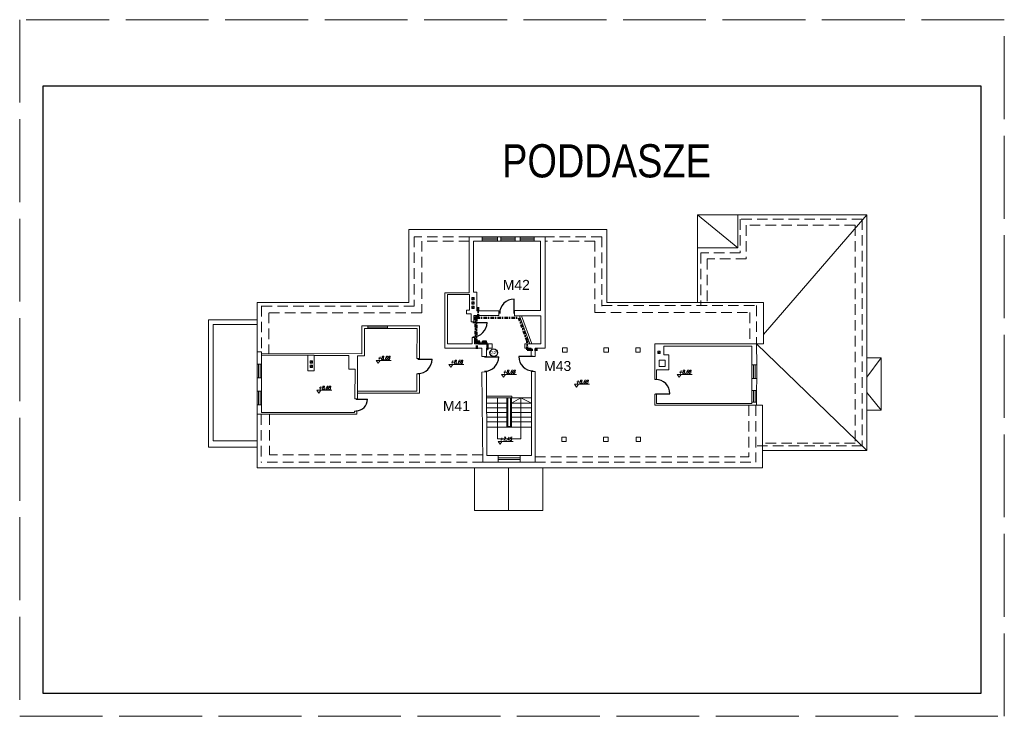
# Model space of a CAD drawing. Extents: x 34439 to 126910, y -74890 to 17912.
# Tile 1 of 144: x 43581 to 49521, y -41971 to -37771. Entities that reach past the tile are written whole.
import ezdxf
from ezdxf.enums import TextEntityAlignment as Align

# ---------------------------------------------------------------- set-up
doc = ezdxf.new("R2010")
doc.units = 0
doc.header["$MEASUREMENT"] = 0
for name, pattern in [('DASHDOT', [8.5, 4, -2, 0.5, -2]), ('DASHED', [19.05, 12.7, -6.35]), ('Przekrojowa', [600, 500, -100])]:
    doc.linetypes.add(name, pattern=pattern)
for name, color, linetype, lineweight in [('_konstrukcja', 96, 'Continuous', 20), ('_stolarka', 82, 'Continuous', 30), ('A-ARM', 1, 'Continuous', 15), ('gaz', 1, 'Continuous', 30), ('inst-gaz-rury', 50, 'Continuous', 50), ('inst. - C.O. - opis', 2, 'Continuous', 9), ('WYMIARKI', 10, 'Continuous', 13)]:
    doc.layers.add(name, color=color, linetype=linetype, lineweight=lineweight)
doc.layers.add('urządzenia', color=140, linetype='Continuous')
doc.styles.add('Arial narrow', font='ARIALN.TTF')
doc.styles.add('GENERATED_STYLE_1', font='ARIAL.TTF')
doc.styles.add('ROMANS', font='SIMPLEX.SHX', dxfattribs={"width": 0.85, "oblique": 15, "height": 16})

msp = doc.modelspace()

# ---------------------------------------------------------------- hatches: boundary and pattern name
at = {"layer": 'inst-gaz-rury', "linetype": 'Continuous'}
h = msp.add_hatch(color=256, dxfattribs=at)
h.paths.add_polyline_path([(46338.3, -39718.5, 0.420252), (46336.8, -39720), (46338.3, -39720)])
h.paths.add_polyline_path([(46338.3, -39721.5, 0.408201), (46339.8, -39720), (46338.3, -39720)])
h.paths.add_polyline_path([(46338.3, -39720), (46339.8, -39720, 0.417728), (46338.3, -39718.5)])
for points in [[(46338.3, -39720), (46336.8, -39720, 0.409454), (46338.3, -39721.5, 0.001073), (46338.3, -39721.5)], [(46351, -39722.5), (46349.5, -39722.5, 0.409454), (46351, -39724, 0.001073), (46351, -39724)], [(46378.3, -39720), (46376.8, -39720, 0.409454), (46378.3, -39721.5, 0.001073), (46378.3, -39721.5)], [(46391, -39722.5), (46389.5, -39722.5, 0.409454), (46391, -39724, 0.001073), (46391, -39724)], [(46402.9, -39755.4), (46402.9, -39757.7, 0.409454), (46405.1, -39755.4, 0.001073), (46405.1, -39755.4)]]:
    msp.add_hatch(color=256, dxfattribs=at).paths.add_polyline_path(points)
h = msp.add_hatch(color=256, dxfattribs=at)
h.paths.add_polyline_path([(46351, -39721, 0.420252), (46349.5, -39722.5), (46351, -39722.5)])
h.paths.add_polyline_path([(46351, -39724, 0.408201), (46352.5, -39722.5), (46351, -39722.5)])
h.paths.add_polyline_path([(46351, -39722.5), (46352.5, -39722.5, 0.417728), (46351, -39721)])
h = msp.add_hatch(color=256, dxfattribs=at)
h.paths.add_polyline_path([(46378.3, -39718.5, 0.420252), (46376.8, -39720), (46378.3, -39720)])
h.paths.add_polyline_path([(46378.3, -39721.5, 0.408201), (46379.8, -39720), (46378.3, -39720)])
h.paths.add_polyline_path([(46378.3, -39720), (46379.8, -39720, 0.417728), (46378.3, -39718.5)])
h = msp.add_hatch(color=256, dxfattribs=at)
h.paths.add_polyline_path([(46391, -39721, 0.420252), (46389.5, -39722.5), (46391, -39722.5)])
h.paths.add_polyline_path([(46391, -39724, 0.408201), (46392.5, -39722.5), (46391, -39722.5)])
h.paths.add_polyline_path([(46391, -39722.5), (46392.5, -39722.5, 0.417728), (46391, -39721)])
h = msp.add_hatch(color=256, dxfattribs=at)
h.paths.add_polyline_path([(46400.6, -39755.4, 0.420252), (46402.9, -39757.7), (46402.9, -39755.4)])
h.paths.add_polyline_path([(46405.1, -39755.4, 0.408201), (46402.9, -39753.2), (46402.9, -39755.4)])
h.paths.add_polyline_path([(46402.9, -39755.4), (46402.9, -39753.2, 0.417728), (46400.6, -39755.4)])

# ---------------------------------------------------------------- linework, layer by layer
at = {"color": 62, "linetype": 'Przekrojowa', "lineweight": 18}
for p, q in [((49521.4, -37771), (43581.4, -37771)), ((43581.4, -37771), (43581.4, -41971)), ((49521.4, -41971), (49521.4, -37771)), ((43581.4, -41971), (49521.4, -41971)), ((43581.4, -41971), (49521.4, -41971))]:
    msp.add_line(p, q, dxfattribs=at)
at = {"linetype": 'Continuous'}
for p, q in [((49381.4, -38171), (43721.4, -38171)), ((43721.4, -38171), (43721.4, -41831)), ((49381.4, -41831), (49381.4, -38171)), ((43721.4, -41831), (49381.4, -41831)), ((43721.4, -41831), (49381.4, -41831))]:
    msp.add_line(p, q, dxfattribs=at)
at = {"layer": '_konstrukcja', "ltscale": 50}
for p, q in [((47669.8, -39475.5), (47669.8, -38946.6)), ((47669.8, -38946.6), (48691.6, -38946.6)), ((47669.8, -38946.6), (47913.1, -39147)), ((47913.1, -39147), (47913.1, -38946.6)), ((48068, -39669.3), (48691.6, -38946.6)), ((48691.6, -38946.6), (48691.6, -40369)), ((45928.2, -39475.9), (45928.2, -39036.7)), ((45928.2, -39036.7), (47123.3, -39036.7)), ((46293.3, -39416.8), (46293.3, -39079.9)), ((46293.3, -39079.9), (46371.2, -39079.9)), ((46371.2, -39079.9), (46371.2, -39105.4)), ((46371.2, -39079.9), (46463.6, -39079.9)), ((46463.6, -39079.9), (46463.6, -39105.4)), ((46463.6, -39079.9), (46484.8, -39079.9)), ((46484.8, -39079.9), (46484.8, -39105.4)), ((46484.8, -39079.9), (46571.1, -39079.9)), ((46571.1, -39079.9), (46571.1, -39105.4)), ((46571.1, -39079.9), (46600.3, -39079.9)), ((46600.3, -39079.9), (46600.3, -39105.4)), ((46600.3, -39079.9), (46685.7, -39079.9)), ((46751.2, -39079.9), (46685.7, -39079.9)), ((46685.7, -39079.9), (46685.7, -39105.4)), ((46751.2, -39752.2), (46751.2, -39079.9)), ((47123.3, -39036.7), (47123.3, -39475.5)), ((46371.2, -39105.4), (46319.5, -39105.4)), ((46319.5, -39105.4), (46319.5, -39414.5)), ((46371.2, -39087.7), (46463.6, -39087.7)), ((46371.2, -39097.7), (46463.6, -39097.7)), ((46371.2, -39105.4), (46463.6, -39105.4)), ((46463.6, -39105.4), (46484.8, -39105.4)), ((46484.8, -39087.7), (46571.1, -39087.7)), ((46484.8, -39097.7), (46571.1, -39097.7)), ((46484.8, -39105.4), (46571.1, -39105.4)), ((46571.1, -39105.4), (46600.3, -39105.4)), ((46600.3, -39087.7), (46685.7, -39087.7)), ((46600.3, -39097.7), (46685.7, -39097.7)), ((46600.3, -39105.4), (46685.7, -39105.4)), ((46685.7, -39105.4), (46722.6, -39105.4)), ((46722.6, -39105.4), (46722.6, -39524.2)), ((47669.8, -39147), (47913.1, -39147)), ((46147, -39750.6), (46147, -39416.8)), ((46147, -39416.8), (46293.3, -39416.8)), ((46294.2, -39428.2), (46162.2, -39428.2)), ((46162.2, -39428.2), (46162.2, -39726.1)), ((46294.2, -39521.5), (46294.2, -39428.2)), ((46319.5, -39414.5), (46338.3, -39414.5)), ((46338.3, -39414.5), (46338.3, -39525.7)), ((45014, -39774.4), (45014, -39475.9)), ((45014, -39475.9), (45928.2, -39475.9)), ((46309.1, -39460.7), (46323.1, -39446.7)), ((46309.1, -39486.7), (46323.1, -39472.7)), ((46309.1, -39512.7), (46323.1, -39498.7)), ((47123.3, -39475.5), (48068, -39475.5)), ((48068, -39475.5), (48068, -39725.6)), ((46277.2, -39543.7), (46277.2, -39521.5)), ((46277.2, -39521.5), (46294.2, -39521.5)), ((46304.9, -39543.7), (46277.2, -39543.7)), ((46304.9, -39593.1), (46304.9, -39543.7)), ((46472, -39554.7), (46321.9, -39554.7)), ((46321.9, -39554.7), (46321.9, -39593.1)), ((46338.3, -39525.7), (46472, -39525.7)), ((46472, -39525.7), (46472, -39554.7)), ((46722.6, -39524.2), (46566.3, -39524.2)), ((46566.3, -39524.2), (46566.3, -39556.5)), ((46566.3, -39556.5), (46725.4, -39556.5)), ((46658.3, -39726.1), (46596.1, -39556.5)), ((46670.3, -39726.1), (46608.1, -39556.5)), ((46725.4, -39556.5), (46725.4, -39726.1)), ((45014, -39581.1), (44719.8, -39581.1)), ((44719.8, -39581.1), (44719.8, -40348)), ((45014, -39609.3), (44749, -39609.3)), ((44749, -39609.3), (44749, -40309.6)), ((45646, -39786.1), (45646, -39617.1)), ((45646, -39617.1), (45681.5, -39617.1)), ((45681.5, -39617.1), (45681.5, -39632.8)), ((45681.5, -39617.1), (45799.3, -39617.1)), ((45799.3, -39617.1), (45799.3, -39632.8)), ((45799.3, -39617.1), (45992.4, -39617.1)), ((45992.4, -39814.6), (45992.4, -39617.1)), ((46321.9, -39593.1), (46304.9, -39593.1)), ((45681.5, -39632.8), (45661.2, -39632.8)), ((45661.2, -39632.8), (45661.2, -39798.5)), ((45681.5, -39625), (45799.3, -39625)), ((45681.5, -39632.8), (45799.3, -39632.8)), ((45799.3, -39632.8), (45979.8, -39632.8)), ((45977.7, -39814.6), (45979.8, -39632.8)), ((46162.2, -39726.1), (46310.9, -39726.1)), ((46310.9, -39726.1), (46310.9, -39687.3)), ((46310.9, -39687.3), (46324.3, -39687.3)), ((46324.3, -39687.3), (46324.3, -39726.1)), ((46324.3, -39726.1), (46430.9, -39726.1)), ((46430.9, -39726.1), (46430.9, -39751.5)), ((46628.6, -39726.1), (46628.6, -39751.5)), ((46628.6, -39726.1), (46725.4, -39726.1)), ((47412.9, -39939.5), (47412.9, -39725.6)), ((47412.9, -39725.6), (48026.1, -39725.6)), ((48068, -39725.6), (48026.1, -39725.6)), ((48027.7, -39851.4), (48026.1, -39725.6)), ((48026.1, -39725.6), (48691.6, -40369)), ((45041.1, -39774.4), (45014, -39774.4)), ((45014, -39774.4), (45014, -39847.6)), ((45041.1, -39774.4), (45041.1, -39847.6)), ((45041.1, -39783.4), (45646, -39786.1)), ((45319.3, -39792.8), (45041.1, -39792.8)), ((45566.7, -39795.7), (45358.6, -39795.7)), ((45566.7, -39878), (45566.7, -39795.7)), ((46370, -39750.6), (46147, -39750.6)), ((46370, -39801.1), (46370, -39750.6)), ((46430.9, -39751.5), (46397.4, -39751.5)), ((46397.4, -39800.8), (46397.4, -39751.5)), ((46628.6, -39751.5), (46667.6, -39751.5)), ((46667.6, -39751.5), (46667.6, -39800.7)), ((46691.7, -39800.7), (46691.7, -39752.2)), ((46691.7, -39752.2), (46751.2, -39752.2)), ((47432.1, -39783.3), (47446.1, -39769.3)), ((47466.6, -39791.3), (47466.6, -39739.2)), ((47466.6, -39739.2), (47997.7, -39739.2)), ((47498, -39791.3), (47466.6, -39791.3)), ((47498, -39882.8), (47498, -39791.3)), ((47997.7, -39739.2), (47997.7, -39851.4)), ((45014, -39847.6), (45041.1, -39847.6)), ((45014, -39847.6), (45014, -39930.3)), ((45022.5, -39847.6), (45022.5, -39930.3)), ((45032.5, -39847.6), (45032.5, -39930.3)), ((45041.1, -39847.6), (45041.1, -39930.3)), ((45333.9, -39842.4), (45347.9, -39828.4)), ((45333.9, -39868.4), (45347.9, -39854.4)), ((45661.2, -39798.5), (45618.4, -39798.5)), ((45618.4, -39798.5), (45618.4, -40056.6)), ((45977.7, -39814.6), (45992.4, -39814.6)), ((46370, -39801.1), (46397.4, -39800.8)), ((46667.6, -39800.7), (46691.7, -39800.7)), ((47997.7, -39851.4), (48027.7, -39851.4)), ((47997.7, -39851.4), (47997.7, -39934)), ((48007.7, -39851.4), (48007.7, -39934)), ((48017.7, -39851.4), (48017.7, -39934)), ((48027.7, -39851.4), (48027.7, -39934)), ((48778.6, -39809.5), (48691.6, -39809.5)), ((48778.6, -39809.5), (48691.6, -39927)), ((48778.6, -40124.3), (48778.6, -39809.5)), ((45605.4, -39878), (45566.7, -39878)), ((45602.4, -40056.6), (45605.4, -39878)), ((45977.7, -40011.5), (45977.7, -39906.4)), ((45977.7, -39906.4), (45992.4, -39906.4)), ((45992.4, -39906.4), (45992.4, -40022.2)), ((46370, -39895.3), (46397.4, -39895)), ((46375.8, -40437.9), (46370, -39895.3)), ((46397.4, -39895), (46399.8, -40397.7)), ((46669.5, -40397.7), (46669.5, -39891.3)), ((46669.5, -39891.3), (46690.5, -39891.3)), ((46690.5, -39891.3), (46690.5, -40437.9)), ((47422.9, -39939.5), (47422.9, -39882.8)), ((47422.9, -39882.8), (47498, -39882.8)), ((45014, -39930.3), (45041.1, -39930.3)), ((45014, -39930.3), (45014, -40010.1)), ((45041.1, -39930.3), (45041.1, -40010.1)), ((47412.9, -39939.5), (47422.9, -39939.5)), ((47997.7, -39934), (48027.7, -39934)), ((47997.7, -39934), (47998.6, -40006.4)), ((48027.7, -39934), (48027.2, -40006.4)), ((45014, -40010.1), (45041.1, -40010.1)), ((45014, -40010.1), (45041.1, -40010.1)), ((45014, -40010.1), (45014, -40092.7)), ((45022.5, -40010.1), (45022.5, -40092.7)), ((45032.5, -40010.1), (45032.5, -40092.7)), ((45041.1, -40010.1), (45041.1, -40092.7)), ((45618.4, -40011.5), (45977.7, -40011.5)), ((45992.4, -40022.2), (45618.4, -40022.2)), ((47412.9, -40095.4), (47412.9, -40029.2)), ((47412.9, -40029.2), (47422.9, -40029.2)), ((47422.9, -40029.2), (47422.9, -40084.2)), ((47998.6, -40006.4), (48027.2, -40006.4)), ((47998.6, -40006.4), (47998.6, -40076.6)), ((48007.9, -40006.4), (48007.9, -40076.6)), ((48017.9, -40006.4), (48017.9, -40076.6)), ((48027.2, -40006.4), (48027.2, -40076.6)), ((48691.6, -40019.4), (48778.6, -40124.3)), ((45014, -40092.7), (45041.1, -40092.7)), ((45014, -40092.7), (45014, -40150.1)), ((45041.1, -40092.7), (45041.1, -40138.8)), ((45618.4, -40056.6), (45602.4, -40056.6)), ((46399, -40039.8), (46549.4, -40039.8)), ((46399, -40050.8), (46669.5, -40050.8)), ((46399, -40082.7), (46520.3, -40082.7)), ((46463.8, -40297.8), (46463.8, -40050.8)), ((46520.3, -40228.2), (46520.3, -40050.8)), ((46525.3, -40223.2), (46525.3, -40050.8)), ((46542.6, -40223.2), (46542.6, -40050.8)), ((46547.6, -40228.2), (46547.6, -40050.8)), ((46547.6, -40082.7), (46604.9, -40050.8)), ((46547.6, -40082.7), (46669.5, -40082.7)), ((46549.4, -40050.8), (46549.4, -40039.8)), ((46604.9, -40050.8), (46604.9, -40228.2)), ((46604.9, -40050.8), (46669.5, -40082.7)), ((47422.9, -40084.2), (47998.6, -40084.2)), ((47998.6, -40084.2), (47998.6, -40076.6)), ((47998.6, -40076.6), (48027.2, -40076.6)), ((48027.2, -40076.6), (48027.2, -40095.4)), ((45615.8, -40150.1), (45014, -40150.1)), ((45014, -40150.1), (45014, -40473.6)), ((45041.1, -40138.8), (45601.4, -40138.8)), ((45601.4, -40138.8), (45601.4, -40130.8)), ((45601.4, -40130.8), (45615.8, -40130.8)), ((45615.8, -40130.8), (45615.8, -40150.1)), ((46399, -40110.9), (46520.3, -40110.9)), ((46399, -40139), (46520.3, -40139)), ((46547.6, -40110.9), (46669.5, -40110.9)), ((46547.6, -40139), (46669.5, -40139)), ((48062.2, -40095.4), (47412.9, -40095.4)), ((48027.2, -40095.4), (48027.2, -40095.4)), ((48062.2, -40473.6), (48062.2, -40095.4)), ((48691.6, -40124.3), (48778.6, -40124.3)), ((46399, -40167.7), (46520.3, -40167.7)), ((46399, -40196.3), (46520.3, -40196.3)), ((46547.6, -40167.7), (46669.5, -40167.7)), ((46547.6, -40196.3), (46669.5, -40196.3)), ((46399, -40228.2), (46669.5, -40228.2)), ((46525.3, -40223.2), (46542.6, -40223.2)), ((46604.9, -40228.2), (46604.9, -40297.8)), ((44749, -40309.6), (45011.5, -40309.6)), ((46604.9, -40297.8), (46463.8, -40297.8)), ((44719.8, -40348), (45012.3, -40348)), ((48691.6, -40369), (48062.2, -40369)), ((46468.2, -40437.9), (46375.8, -40437.9)), ((46399.8, -40397.7), (46468.2, -40397.7)), ((46468.2, -40397.7), (46468.2, -40437.9)), ((46468.2, -40397.7), (46600.3, -40397.7)), ((46468.2, -40412.8), (46600.3, -40412.8)), ((46468.2, -40422.8), (46600.3, -40422.8)), ((46468.2, -40437.9), (46600.3, -40437.9)), ((46600.3, -40397.7), (46600.3, -40437.9)), ((46600.3, -40397.7), (46669.5, -40397.7)), ((46600.3, -40437.9), (46690.5, -40437.9)), ((45014, -40473.6), (46324.8, -40473.6)), ((46324.8, -40473.6), (46736.9, -40473.6)), ((46324.8, -40473.6), (46324.8, -40730)), ((46530.8, -40473.6), (46530.8, -40730)), ((46736.9, -40473.6), (46736.9, -40730)), ((46736.9, -40473.6), (48062.2, -40473.6)), ((46736.9, -40730), (46324.8, -40730))]:
    msp.add_line(p, q, dxfattribs=at)
at = {"layer": '_konstrukcja', "linetype": 'DASHED', "ltscale": 5}
for p, q in [((48664.8, -38974.3), (47928.4, -38974.3)), ((47928.4, -38974.3), (47928.4, -39177.5)), ((48621, -39010.5), (47964.6, -39010.5)), ((47964.6, -39010.5), (47964.6, -39213.7)), ((48621, -39010.5), (48621, -40324.7)), ((48664.8, -38974.3), (48664.8, -40340.9)), ((46293.3, -39079.9), (45961, -39079.9)), ((45961.8, -39079.1), (45961.8, -39497.4)), ((47092.9, -39079.9), (46751.2, -39079.9)), ((47092.9, -39079.9), (47092.9, -39497.9)), ((46293.3, -39105.3), (46006.9, -39105.3)), ((46006.9, -39105.3), (46006.9, -39539)), ((47051.9, -39105.8), (46751.2, -39105.8)), ((47051.9, -39105.8), (47051.9, -39537.3)), ((47928.4, -39177.5), (47691.2, -39177.5)), ((47691.2, -39177.5), (47691.2, -39494.6)), ((47964.6, -39213.7), (47728.1, -39213.7)), ((47728.1, -39213.7), (47728.1, -39494.6)), ((45041.1, -39496.6), (45041.1, -39774.4)), ((45961.8, -39497.4), (45041.1, -39497.4)), ((47092.9, -39494.6), (48026.1, -39494.6)), ((48026.1, -39494.6), (48026.1, -39725.6)), ((45083.9, -39538.1), (45083.9, -39786.5)), ((46006.9, -39539), (45083.9, -39539)), ((47051.9, -39537.3), (47985.9, -39537.3)), ((47985.9, -39537.3), (47985.9, -39725.6)), ((45039, -40150.1), (45039, -40437.9)), ((45088.9, -40150.1), (45088.9, -40393.8)), ((47980.3, -40095.4), (47980.3, -40406.1)), ((48022.9, -40095.4), (48022.9, -40437.9)), ((48621, -40324.7), (48062.2, -40324.7)), ((48664.8, -40340.9), (48022.9, -40340.9)), ((46375.8, -40437.9), (45039, -40437.9)), ((46375.3, -40393.8), (45088.9, -40393.8)), ((46690.5, -40406.1), (47980.3, -40406.1)), ((46690.5, -40437.9), (48022.9, -40437.9))]:
    msp.add_line(p, q, dxfattribs=at)
at = {"layer": '_konstrukcja', "ltscale": 50}
for points in [[(46309.1, -39460.7), (46323.1, -39460.7), (46323.1, -39446.7), (46309.1, -39446.7)], [(46309.1, -39486.7), (46323.1, -39486.7), (46323.1, -39472.7), (46309.1, -39472.7)], [(46309.1, -39512.7), (46323.1, -39512.7), (46323.1, -39498.7), (46309.1, -39498.7)], [(45319.3, -39792.8), (45358.6, -39792.8), (45358.6, -39887.4), (45319.3, -39887.4)], [(46856.5, -39749.3), (46883.3, -39749.3), (46883.3, -39775.2), (46856.5, -39775.2)], [(47106.3, -39749.3), (47133.1, -39749.3), (47133.1, -39775.2), (47106.3, -39775.2)], [(47298.5, -39749.3), (47325.2, -39749.3), (47325.2, -39775.2), (47298.5, -39775.2)], [(47432.1, -39783.3), (47446.1, -39783.3), (47446.1, -39769.3), (47432.1, -39769.3)], [(45333.9, -39842.4), (45347.9, -39842.4), (45347.9, -39828.4), (45333.9, -39828.4)], [(45333.9, -39868.4), (45347.9, -39868.4), (45347.9, -39854.4), (45333.9, -39854.4)], [(47440.1, -39824.6), (47474.7, -39824.6), (47474.7, -39862.5), (47440.1, -39862.5)], [(46851.2, -40288.7), (46877.9, -40288.7), (46877.9, -40314.5), (46851.2, -40314.5)], [(47103.8, -40288.7), (47130.6, -40288.7), (47130.6, -40314.5), (47103.8, -40314.5)], [(47299.6, -40288.7), (47326.4, -40288.7), (47326.4, -40314.5), (47299.6, -40314.5)]]:
    msp.add_lwpolyline(points, close=True, dxfattribs=at)
at = {"layer": '_stolarka', "linetype": 'ByBlock', "ltscale": 50}
for p, q in [((46563.5, -39541.7), (46563.5, -39455.3)), ((46314.5, -39596.7), (46400.9, -39596.7)), ((45983, -39817.9), (46069.4, -39817.9)), ((46384.7, -39804.4), (46471.1, -39804.4)), ((46679, -39802.3), (46592.6, -39802.3)), ((47417.9, -40026.4), (47504.3, -40026.4)), ((45610.6, -40059.5), (45679.7, -40059.5))]:
    msp.add_line(p, q, dxfattribs=at)
for centre, radius, start, end in [((46563.5, -39541.7), 86.4, 90, 180), ((46314.5, -39596.7), 86.4, 270, 0), ((45983, -39817.9), 86.4, 270, 0), ((46384.7, -39804.4), 86.4, 270, 0), ((46679, -39802.3), 86.4, 180, 270), ((47417.9, -40026.4), 86.4, 0, 90), ((45610.6, -40059.5), 69.1, 270, 0)]:
    msp.add_arc(centre, radius, start, end, dxfattribs=at)
at = {"layer": 'gaz', "linetype": 'Continuous', "lineweight": 30}
for p, q in [((46351, -39714.5), (46351, -39717)), ((46391, -39714.5), (46391, -39717))]:
    msp.add_line(p, q, dxfattribs=at)
at = {"layer": 'inst-gaz-rury', "linetype": 'DASHDOT', "ltscale": 5}
for p, q in [((46346.8, -39504.3), (46346.8, -39561.4)), ((46330.4, -39561.4), (46330.4, -39708.5)), ((46330.4, -39561.4), (46346.8, -39561.4)), ((46336.7, -39568.1), (46336.7, -39704.2)), ((46336.7, -39568.1), (46591.9, -39568.1)), ((46591.9, -39568.1), (46643.7, -39709.7)), ((46338.4, -39754.5), (46338.4, -39723.9)), ((46643.7, -39761.1), (46643.7, -39709.7)), ((46643.7, -39761.1), (46707.5, -39761.1))]:
    msp.add_line(p, q, dxfattribs=at)
at = {"layer": 'inst-gaz-rury', "linetype": 'Continuous'}
for p, q in [((46338.3, -39714.5), (46338.3, -39720)), ((46351, -39714.5), (46351, -39722.8)), ((46378.3, -39714.5), (46378.3, -39720)), ((46391, -39714.5), (46391, -39722.8))]:
    msp.add_line(p, q, dxfattribs=at)
at = {"layer": 'inst-gaz-rury', "ltscale": 50}
for p, q in [((46402.9, -39722.5), (46351, -39722.5)), ((46402.9, -39755.4), (46402.9, -39722.5))]:
    msp.add_line(p, q, dxfattribs=at)
at = {"layer": 'inst-gaz-rury', "linetype": 'Continuous'}
for centre, radius in [((46338.3, -39720), 1.5), ((46351, -39722.5), 1.5), ((46378.3, -39720), 1.5), ((46391, -39722.5), 1.5), ((46402.9, -39755.4), 2.25)]:
    msp.add_circle(centre, radius, dxfattribs=at)
at = {"layer": 'urządzenia'}
for p, q in [((46332.7, -39719.7), (46357.7, -39709.7)), ((46357.7, -39719.7), (46332.7, -39709.7)), ((46332.7, -39719.7), (46332.7, -39709.7)), ((46372.7, -39719.7), (46397.7, -39709.7)), ((46397.7, -39719.7), (46372.7, -39709.7)), ((46372.7, -39719.7), (46372.7, -39709.7))]:
    msp.add_line(p, q, dxfattribs=at)
at = {"layer": 'urządzenia', "linetype": 'Continuous'}
for p, q in [((46357.7, -39709.7), (46332.7, -39709.7)), ((46332.7, -39719.7), (46357.7, -39719.7)), ((46357.7, -39719.7), (46357.7, -39709.7)), ((46397.7, -39709.7), (46372.7, -39709.7)), ((46372.7, -39719.7), (46397.7, -39719.7)), ((46397.7, -39719.7), (46397.7, -39709.7))]:
    msp.add_line(p, q, dxfattribs=at)
for centre in [(46338.3, -39714.5), (46351, -39714.5), (46378.3, -39714.5), (46391, -39714.5), (46391, -39714.5)]:
    msp.add_circle(centre, 1.5, dxfattribs=at)
at = {"layer": 'urządzenia'}
msp.add_circle((46440.9, -39778.6), 22.8, dxfattribs=at)
at = {"layer": 'WYMIARKI'}
for p, q in [((45731.6, -39825.2), (45822.1, -39825.2)), ((46171, -39848.9), (46261.6, -39848.9)), ((46487.3, -39909.2), (46577.9, -39909.2)), ((47548.2, -39909.2), (47638.8, -39909.2)), ((46927.8, -39969), (47018.4, -39969)), ((45374.1, -40005), (45464.6, -40005)), ((46467.2, -40313.5), (46557.7, -40313.5))]:
    msp.add_line(p, q, dxfattribs=at)
for points in [[(45731.6, -39825.2), (45743.5, -39842.6), (45755.5, -39825.2)], [(46171, -39848.9), (46183, -39866.3), (46194.9, -39848.9)], [(46487.3, -39909.2), (46499.3, -39926.6), (46511.2, -39909.2)], [(47548.2, -39909.2), (47560.2, -39926.6), (47572.1, -39909.2)], [(46927.8, -39969), (46939.7, -39986.4), (46951.7, -39969)], [(45374.1, -40005), (45386, -40022.4), (45397.9, -40005)], [(46467.2, -40313.5), (46479.1, -40331), (46491, -40313.5)]]:
    msp.add_lwpolyline(points, dxfattribs=at)

# ---------------------------------------------------------------- texts
at = {"layer": '_konstrukcja', "linetype": 'Continuous', "char_height": 60, "attachment_point": 7, "style": 'GENERATED_STYLE_1'}
for s, insert in [('M42', (46496, -39399.7)), ('M43', (46745.7, -39889.6)), ('M41', (46134.7, -40129.8))]:
    msp.add_mtext(s, dxfattribs=dict(at, insert=insert))
at = {"layer": 'A-ARM', "lineweight": 25, "ltscale": 50, "style": 'Arial narrow'}
msp.add_text('PODDASZE', height=200, dxfattribs=at).set_placement((46491.4, -38721.8))
at = {"layer": 'inst. - C.O. - opis', "style": 'GENERATED_STYLE_1'}
msp.add_text('G2*', height=18, dxfattribs=at).set_placement((46442.9, -39778.4), align=Align.MIDDLE)
at = {"layer": 'WYMIARKI', "style": 'ROMANS', "oblique": 15, "width": 0.85}
for tag, p in [('+8,68', (45740.7, -39819.9)), ('+8,68', (46180.1, -39843.7)), ('+8,68', (46496.4, -39903.9)), ('+8,68', (47557.3, -39903.9)), ('+8,68', (46936.9, -39963.8)), ('+8,68', (45383.2, -39999.7)), ('+7,45', (46476.2, -40308.3))]:
    msp.add_attdef(tag, p, '%%p0.00', height=20, dxfattribs=at)

doc.saveas('drawing.dxf')
